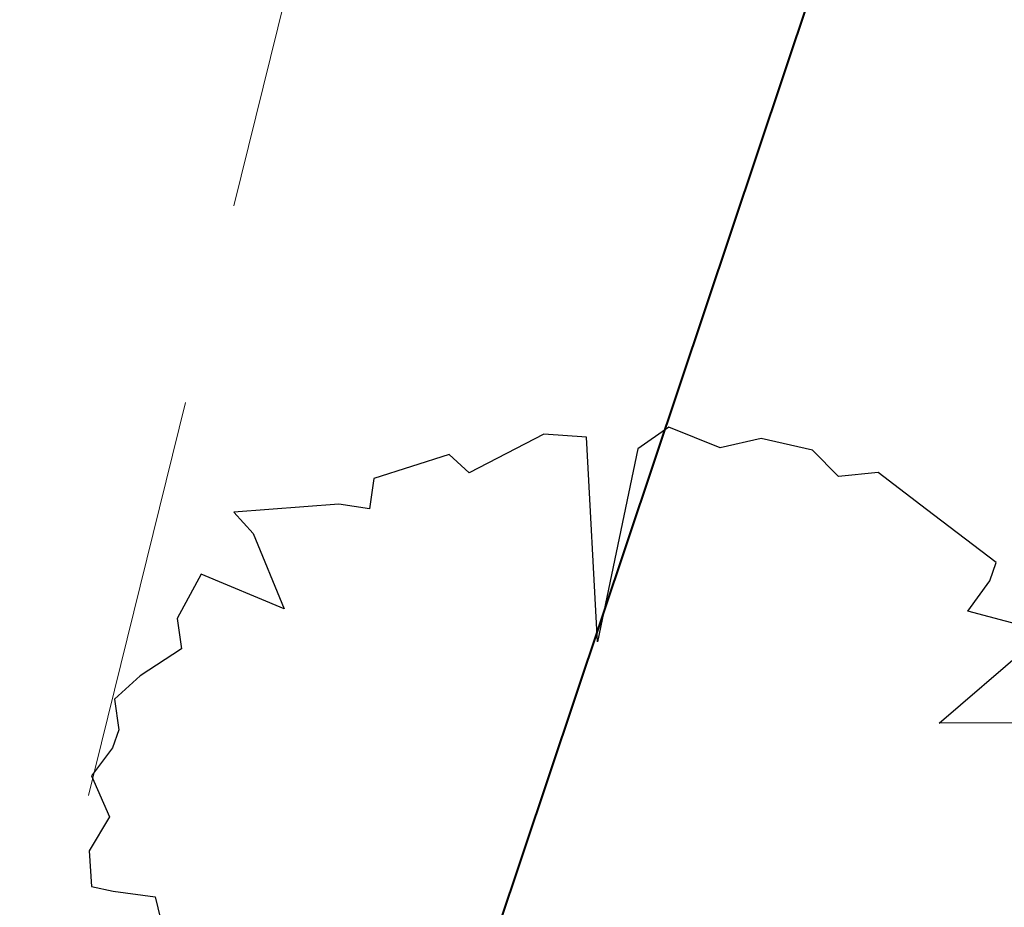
# Model space of a CAD drawing. Header units: metres. Extents: x 6599594 to 6600699, y 5687867 to 5691114.
# Tile 219 of 256: x 6599965.5 to 6599967.93, y 5688931.5 to 5688933.69. Entities that reach past the tile are written whole.
import ezdxf

# ---------------------------------------------------------------- set-up
doc = ezdxf.new("R2010")
doc.units = ezdxf.units.M
doc.header["$MEASUREMENT"] = 0
for name, pattern in [('1', [0]), ('3_EGBZ', [1.5, 1, -0.5]), ('BTO', [0]), ('BUG', [1.5, 1, -0.5]), ('L_0_04', [1.5, 1, -0.5])]:
    doc.linetypes.add(name, pattern=pattern)
for name, color, linetype, lineweight in [('_dren', 30, '3_EGBZ', 40), ('_kolor chodnik', 50, '1', 5), ('_kolor jezdnia', 4, '1', 0), ('_kolor pobocze', 211, '1', 5), ('_kolor zjazdy kostka', 7, '1', 5), ('_kolor ścieżka @ 1', 10, '1', 0), ('_nasadzenia', 72, 'BUG', 30), ('_podział mój', 201, 'BTO', 40), ('OT_ZagospodarowanieTerenu', 7, 'CONTINUOUS', 0)]:
    doc.layers.add(name, color=color, linetype=linetype, lineweight=lineweight)
doc.layers.add('RS-drzewa projektowane', color=7, linetype='CONTINUOUS')
pattern_1 = [(45, (0, 0), (-0.1414213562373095, 0.1414213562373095), []), (135, (0, 0), (-0.1414213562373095, -0.1414213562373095), [])]

# ---------------------------------------------------------------- blocks, each defined once
blk = doc.blocks.new('d2')
at = {"layer": '_nasadzenia'}
for p, q in [((-293019.6650315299, 28216.48516633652), (-293019.9423898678, 28216.34093857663)), ((-293019.5058528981, 28216.47423294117), (-293019.6650315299, 28216.48516633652)), ((-293019.2000540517, 28216.51097357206), (-293019.3144192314, 28216.43055231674)), ((-293019.0088658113, 28216.43478685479), (-293019.2000540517, 28216.51097357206)), ((-293019.4652712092, 28215.71171003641), (-293019.5058528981, 28216.47423294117)), ((-293018.855843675, 28216.46941021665), (-293019.0088658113, 28216.43478685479)), ((-293018.6644100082, 28216.42572959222), (-293018.855843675, 28216.46941021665)), ((-293020.0166255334, 28216.40975598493), (-293020.2968166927, 28216.3208126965)), ((-293019.9423898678, 28216.34093857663), (-293020.0166255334, 28216.40975598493)), ((-293019.3144192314, 28216.43055231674), (-293019.4652712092, 28215.71171003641)), ((-293018.5676449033, 28216.32748790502), (-293018.6644100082, 28216.42572959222)), ((-293018.4212701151, 28216.34265583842), (-293018.5676449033, 28216.32748790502)), ((-293018.2402983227, 28216.20477988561), (-293018.4212701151, 28216.34265583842)), ((-293020.2968166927, 28216.3208126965), (-293020.3139259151, 28216.20716193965)), ((-293020.4275548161, 28216.22425896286), (-293020.8178057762, 28216.19464650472)), ((-293020.8178057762, 28216.19464650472), (-293020.7468937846, 28216.1161013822)), ((-293020.3139259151, 28216.20716193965), (-293020.4275548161, 28216.22425896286)), ((-293017.9817671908, 28216.00781423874), (-293018.2402983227, 28216.20477988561)), ((-293020.7468937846, 28216.1161013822), (-293020.6306410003, 28215.83548282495)), ((-293018.0050329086, 28215.93972023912), (-293017.9817671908, 28216.00781423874)), ((-293020.9398000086, 28215.96474544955), (-293021.0288029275, 28215.79961544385)), ((-293020.6306410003, 28215.83548282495), (-293020.9398000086, 28215.96474544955)), ((-293018.0871430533, 28215.82655175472), (-293018.0050329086, 28215.93972023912)), ((-293017.7984534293, 28215.74964162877), (-293018.0871430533, 28215.82655175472)), ((-293021.0288029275, 28215.79961544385), (-293021.0134116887, 28215.68572355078)), ((-293018.1938077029, 28215.40966504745), (-293017.7984534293, 28215.74964162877)), ((-293021.0134116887, 28215.68572355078), (-293021.1669246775, 28215.58608800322)), ((-293021.1669246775, 28215.58608800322), (-293021.2618386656, 28215.49902084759)), ((-293021.2618386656, 28215.49902084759), (-293021.2464474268, 28215.38512895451)), ((-293021.2464474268, 28215.38512895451), (-293021.2697131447, 28215.3170349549)), ((-293017.4792267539, 28215.41244162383), (-293018.1938077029, 28215.40966504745)), ((-293021.2697131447, 28215.3170349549), (-293021.3484996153, 28215.21359418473)), ((-293021.3484996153, 28215.21359418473), (-293021.2814021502, 28215.06030916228)), ((-293021.2814021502, 28215.06030916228), (-293021.3571103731, 28214.93409001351)), ((-293021.3571103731, 28214.93409001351), (-293021.3483664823, 28214.80074269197)), ((-293021.3483664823, 28214.80074269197), (-293021.2672380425, 28214.78388680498)), ((-293021.2672380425, 28214.78388680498), (-293021.1113830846, 28214.76322569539)), ((-293021.1113830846, 28214.76322569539), (-293021.0798643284, 28214.63296018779))]:
    blk.add_line(p, q, dxfattribs=at)
blk = doc.blocks.new('hhh')
at = {"layer": '_podział mój'}
blk.add_line((6600012.715234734, 5689068.962127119), (6599853.466151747, 5688593.232024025), dxfattribs=at)

msp = doc.modelspace()

# ---------------------------------------------------------------- hatches: boundary and pattern name
at = {"layer": '_kolor chodnik'}
h = msp.add_hatch(dxfattribs=at)
h.set_pattern_fill('ANSI37', color=256, scale=1.6)
h.set_pattern_definition(pattern_1)
h.paths.add_polyline_path([(6599849.938171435, 5688542.085872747), (6599852.232147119, 5688548.938742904), (6599853.573135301, 5688548.489851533), (6599853.827082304, 5688549.248475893), (6599851.793849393, 5688549.929093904), (6599849.895278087, 5688548.982823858), (6599847.823506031, 5688542.793750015)])
edge = h.paths.add_edge_path()
edge.add_line((6600018.106075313, 5689087.454911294), (6600022.42781917, 5689091.229234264))
edge.add_line((6600022.42781917, 5689091.229234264), (6600020.233254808, 5689093.742094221))
edge.add_line((6600020.233254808, 5689093.742094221), (6600017.159471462, 5689091.057656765))
edge.add_arc((6600023.275194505, 5689085.385140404), 8.34143334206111, 137.1531558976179, 148.8016577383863)
edge.add_line((6600016.140105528, 5689089.706021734), (6600018.106075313, 5689087.454911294))
h.paths.add_polyline_path([(6600038.501784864, 5689187.59229436), (6600037.906968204, 5689187.700586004), (6600037.638296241, 5689186.224843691), (6600038.240083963, 5689186.115282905)])
h.paths.add_polyline_path([(6600069.098302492, 5689360.276020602), (6600068.321239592, 5689360.413462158), (6600068.064048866, 5689358.936495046), (6600068.836639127, 5689358.799546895)])
h.paths.add_polyline_path([(6600082.393785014, 5689362.950258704), (6600082.941124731, 5689366.103121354), (6600081.481377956, 5689366.361351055), (6600080.923159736, 5689363.210828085)])
h.paths.add_polyline_path([(6600074.022236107, 5689388.065861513), (6600072.983907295, 5689388.249860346), (6600072.723374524, 5689386.772538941), (6600073.760538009, 5689386.588865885)])
h.paths.add_polyline_path([(6600105.602402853, 5689486.45426531), (6600106.738797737, 5689489.760539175), (6600105.28818975, 5689490.281952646), (6600104.132785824, 5689486.965912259)])
h.paths.add_polyline_path([(6600132.519778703, 5689678.737346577), (6600131.636986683, 5689678.922259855), (6600131.330470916, 5689677.453953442), (6600132.212256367, 5689677.269208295)])
h.paths.add_polyline_path([(6600156.649397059, 5689798.7449027), (6600156.48800471, 5689797.95886096), (6600157.450195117, 5689797.757316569), (6600157.615023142, 5689798.542205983)])
h.paths.add_polyline_path([(6600189.055358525, 5689948.643107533), (6600187.902868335, 5689948.884512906), (6600187.600024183, 5689947.417400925), (6600188.748131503, 5689947.176379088)])
edge = h.paths.add_edge_path()
edge.add_line((6600204.459383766, 5690032.969035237), (6600204.153258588, 5690031.227801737))
edge.add_arc((6600202.328347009, 5690027.299936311), 4.331100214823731, 41.853001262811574, 65.08011546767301, ccw=False)
edge.add_arc((6600032.903931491, 5690051.979071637), 174.020003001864, 352.8070218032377, 353.495463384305)
edge.add_arc((6600202.372679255, 5690027.343587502), 5.999999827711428, 55.12102442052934, 69.64815978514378)
edge = h.paths.add_edge_path()
edge.add_line((6600205.046027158, 5690040.265402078), (6600204.972740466, 5690038.483452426))
edge.add_arc((6600203.986269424, 5690044.401803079), 5.999999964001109, 279.4630688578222, 294.9140560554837)
edge.add_line((6600206.513819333, 5690038.960158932), (6600206.607027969, 5690041.030672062))
edge.add_arc((6600203.986269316, 5690044.401803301), 4.270000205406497, 284.3702444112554, 307.86193139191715, ccw=False)
edge = h.paths.add_edge_path()
edge.add_arc((6600203.547470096, 5690044.558759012), 6.446878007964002, 324.43500910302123, 356.20133685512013, ccw=False)
edge.add_arc((6600203.986269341, 5690044.401803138), 6.000000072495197, 323.2169970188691, 357.4193489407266)
h.paths.add_polyline_path([(6600208.910055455, 5690121.713696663), (6600208.146285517, 5690121.748120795), (6600207.125602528, 5690121.794124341), (6600209.971605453, 5690121.665851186)])
edge = h.paths.add_edge_path()
edge.add_line((6600238.769818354, 5690481.648294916), (6600240.338176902, 5690490.87374652))
edge.add_line((6600240.338176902, 5690490.87374652), (6600241.251295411, 5690510.829461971))
edge.add_line((6600241.251295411, 5690510.829461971), (6600239.524022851, 5690510.928942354))
edge.add_line((6600239.524022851, 5690510.928942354), (6600238.633343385, 5690491.167757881))
edge.add_line((6600238.633343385, 5690491.167757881), (6600234.579716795, 5690467.661262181))
edge.add_line((6600234.579716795, 5690467.661262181), (6600234.449796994, 5690464.966873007))
edge.add_arc((6600242.443669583, 5690464.607462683), 8.001948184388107, 177.4256737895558, 268.2543056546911)
edge.add_line((6600242.199903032, 5690456.609228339), (6600242.216657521, 5690457.359274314))
edge.add_line((6600242.216657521, 5690457.359274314), (6600242.305257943, 5690458.836738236))
edge.add_arc((6600242.444504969, 5690464.607952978), 5.772894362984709, 177.0298084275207, 268.6178439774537, ccw=False)
edge.add_line((6600236.679365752, 5690464.907083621), (6600236.951876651, 5690470.95443634))
edge.add_line((6600236.951876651, 5690470.95443634), (6600238.15078669, 5690478.210832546))
edge.add_line((6600238.15078669, 5690478.210832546), (6600238.769818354, 5690481.648294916))
h.paths.add_polyline_path([(6600238.769818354, 5690481.648294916), (6600238.15078669, 5690478.210832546), (6600239.670056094, 5690477.930590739), (6600240.266710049, 5690481.376366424)])
edge = h.paths.add_edge_path()
edge.add_line((6600223.366500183, 5690460.339976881), (6600223.278629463, 5690457.997544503))
edge.add_arc((6600220.967166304, 5690465.656339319), 7.999999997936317, 286.7940807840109, 300.2738222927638)
edge.add_line((6600225.000231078, 5690458.747331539), (6600225.240084, 5690461.623695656))
edge.add_arc((6600221.105749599, 5690465.648640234), 5.76999998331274, 293.06724424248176, 315.7681070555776, ccw=False)
edge = h.paths.add_edge_path()
edge.add_arc((6600220.025145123, 5690444.676291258), 5.770000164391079, 37.996647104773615, 59.94382588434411, ccw=False)
edge.add_line((6600224.572175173, 5690448.22839199), (6600224.817793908, 5690451.081798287))
edge.add_arc((6600220.025145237, 5690444.676291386), 7.999999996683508, 53.19588653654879, 68.15166733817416)
edge.add_line((6600223.00235276, 5690452.101669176), (6600222.91504296, 5690449.670427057))
edge = h.paths.add_edge_path()
edge.add_arc((6600221.105749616, 5690465.648640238), 7.999999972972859, 328.0222308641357, 357.0132597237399)
edge.add_line((6600229.094882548, 5690465.23180147), (6600229.218816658, 5690467.593604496))
edge.add_line((6600229.218816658, 5690467.593604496), (6600228.218919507, 5690467.645774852))
edge.add_line((6600228.218919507, 5690467.645774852), (6600227.891778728, 5690461.411918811))
h.paths.add_polyline_path([(6600200.980142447, 5690012.236744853), (6600202.317278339, 5690011.956662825), (6600202.522293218, 5690012.935421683), (6600201.182321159, 5690013.216097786)])
h.paths.add_polyline_path([(6600196.457878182, 5689983.98337835), (6600195.202332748, 5689984.246370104), (6600194.899091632, 5689982.777335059), (6600196.150355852, 5689982.515240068)])
edge = h.paths.add_edge_path()
edge.add_line((6600112.305909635, 5689517.991018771), (6600112.691041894, 5689519.807934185))
edge.add_line((6600112.691041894, 5689519.807934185), (6600113.245521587, 5689522.423769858))
edge.add_line((6600113.245521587, 5689522.423769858), (6600111.553124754, 5689522.782507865))
edge.add_line((6600111.553124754, 5689522.782507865), (6600107.405864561, 5689503.21722655))
edge.add_line((6600107.405864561, 5689503.21722655), (6600099.494506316, 5689480.361667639))
edge.add_line((6600099.494506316, 5689480.361667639), (6600099.182814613, 5689478.891218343))
edge.add_arc((6600107.008997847, 5689477.232359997), 8.000059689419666, 168.0325629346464, 257.7529108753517)
edge.add_line((6600105.311960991, 5689469.414366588), (6600105.784990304, 5689471.593619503))
edge.add_arc((6600107.008927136, 5689477.232314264), 5.769999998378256, 168.0321375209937, 257.7533362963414, ccw=False)
edge.add_line((6600101.364343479, 5689478.42879883), (6600101.647245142, 5689479.76342708))
edge.add_line((6600101.647245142, 5689479.76342708), (6600104.132785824, 5689486.965912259))
edge.add_line((6600104.132785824, 5689486.965912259), (6600105.28818975, 5689490.281952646))
edge.add_line((6600105.28818975, 5689490.281952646), (6600108.240043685, 5689498.809726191))
edge.add_line((6600108.240043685, 5689498.809726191), (6600112.305909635, 5689517.991018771))
h.paths.add_polyline_path([(6600136.009573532, 5689645.499114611), (6600138.333647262, 5689645.012304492), (6600138.661671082, 5689646.578318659), (6600134.869459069, 5689647.372651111)])
at = {"layer": '_kolor jezdnia'}
h = msp.add_hatch(dxfattribs=at)
h.set_pattern_fill('ANSI37', color=4, scale=3.5)
h.set_pattern_definition([(45, (0, 0), (-0.3093592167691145, 0.3093592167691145), []), (135, (0, 0), (-0.3093592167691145, -0.3093592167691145), [])])
edge = h.paths.add_edge_path()
edge.add_line((6599833.066047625, 5688539.933393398), (6599850.649511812, 5688527.983462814))
edge.add_arc((6599857.337592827, 5688536.653968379), 10.95025544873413, 169.5012687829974, 232.3548431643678, ccw=False)
edge.add_arc((6599858.085851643, 5688536.618142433), 11.69295282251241, 162.2507788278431, 169.9967502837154, ccw=False)
edge.add_line((6599846.949484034, 5688540.182754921), (6599847.823506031, 5688542.793750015))
edge.add_line((6599847.823506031, 5688542.793750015), (6599849.895278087, 5688548.982823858))
edge.add_line((6599849.895278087, 5688548.982823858), (6599852.434748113, 5688556.56906746))
edge.add_line((6599852.434748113, 5688556.56906746), (6599928.48625871, 5688783.760284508))
edge.add_line((6599928.48625871, 5688783.760284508), (6599931.025728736, 5688791.34652811))
edge.add_line((6599931.025728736, 5688791.34652811), (6599996.657773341, 5688987.411326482))
edge.add_line((6599996.657773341, 5688987.411326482), (6599999.197243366, 5688994.997570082))
edge.add_line((6599999.197243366, 5688994.997570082), (6600021.930100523, 5689062.908193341))
edge.add_line((6600021.930100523, 5689062.908193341), (6600017.620224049, 5689067.371531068))
edge.add_line((6600017.620224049, 5689067.371531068), (6600016.714558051, 5689064.654078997))
edge.add_line((6600016.714558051, 5689064.654078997), (6600012.423620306, 5689051.835617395))
edge.add_line((6600012.423620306, 5689051.835617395), (6600009.884150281, 5689044.249373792))
edge.add_line((6600009.884150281, 5689044.249373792), (6599977.53516164, 5688947.612159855))
edge.add_line((6599977.53516164, 5688947.612159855), (6599974.995691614, 5688940.025916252))
edge.add_line((6599974.995691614, 5688940.025916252), (6599942.096912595, 5688841.746295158))
edge.add_line((6599942.096912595, 5688841.746295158), (6599939.557442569, 5688834.160051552))
edge.add_line((6599939.557442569, 5688834.160051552), (6599882.679288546, 5688664.246042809))
edge.add_line((6599882.679288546, 5688664.246042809), (6599880.139818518, 5688656.659799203))
edge.add_line((6599880.139818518, 5688656.659799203), (6599852.46454386, 5688573.984527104))
edge.add_line((6599852.46454386, 5688573.984527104), (6599842.470137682, 5688544.127903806))
edge.add_arc((6599835.706422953, 5688546.652910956), 7.219660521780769, 248.5480913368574, 339.52856074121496, ccw=False)
h.paths.add_polyline_path([(6600044.653202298, 5689172.271628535), (6600046.276244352, 5689181.431901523), (6600047.759199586, 5689189.801539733), (6600051.0603021, 5689208.432603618), (6600052.368792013, 5689215.817578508), (6600054.808584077, 5689229.587499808), (6600056.11707399, 5689236.972474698), (6600057.346666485, 5689243.912161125), (6600058.655146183, 5689251.297078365), (6600058.831439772, 5689252.292060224), (6600060.098987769, 5689259.445963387), (6600060.139929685, 5689259.677035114), (6600061.407468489, 5689266.830886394), (6600072.329030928, 5689328.470998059), (6600073.637511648, 5689335.855921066), (6600077.337304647, 5689356.73715072), (6600078.820259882, 5689365.106788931), (6600081.142794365, 5689378.214921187), (6600082.538516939, 5689386.092227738), (6600095.187867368, 5689457.483787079), (6600091.082877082, 5689465.8405575), (6600089.043088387, 5689454.328211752), (6600087.870641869, 5689447.711051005), (6600087.560133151, 5689445.958573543), (6600086.562151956, 5689440.326076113), (6600082.433200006, 5689417.022719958), (6600080.95024477, 5689408.65308175), (6600077.202698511, 5689387.502337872), (6600075.719743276, 5689379.132699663), (6600073.469199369, 5689366.430874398), (6600071.986244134, 5689358.061236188), (6600069.98686466, 5689346.776955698), (6600068.591142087, 5689338.899649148), (6600065.559290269, 5689321.78820693), (6600064.163567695, 5689313.910900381), (6600059.719426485, 5689288.828650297), (6600058.323703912, 5689280.951343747), (6600057.563846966, 5689276.662793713), (6600056.168124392, 5689268.785487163), (6600054.804920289, 5689261.091711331), (6600053.409197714, 5689253.21440478), (6600053.264817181, 5689252.399536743), (6600051.869094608, 5689244.522230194), (6600051.183555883, 5689240.653124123), (6600049.787833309, 5689232.775817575), (6600046.593849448, 5689214.749319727), (6600045.198126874, 5689206.872013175), (6600044.41754409, 5689202.466488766), (6600042.934588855, 5689194.096850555), (6600036.429952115, 5689157.38538759), (6600034.946996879, 5689149.01574938), (6600030.579776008, 5689124.367629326), (6600027.529365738, 5689107.151445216), (6600024.895072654, 5689094.014582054), (6600030.583685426, 5689094.264316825), (6600032.945013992, 5689106.191885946), (6600043.170247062, 5689163.901990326)])
edge = h.paths.add_edge_path()
edge.add_line((6600111.106812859, 5689535.144351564), (6600111.256844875, 5689535.85214863))
edge.add_line((6600111.256844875, 5689535.85214863), (6600112.915748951, 5689543.678261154))
edge.add_line((6600112.915748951, 5689543.678261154), (6600117.304772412, 5689564.384094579))
edge.add_line((6600117.304772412, 5689564.384094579), (6600119.067357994, 5689572.699339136))
edge.add_line((6600119.067357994, 5689572.699339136), (6600120.087667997, 5689577.512794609))
edge.add_line((6600120.087667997, 5689577.512794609), (6600121.642890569, 5689584.849775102))
edge.add_line((6600121.642890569, 5689584.849775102), (6600128.436769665, 5689616.900852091))
edge.add_line((6600128.436769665, 5689616.900852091), (6600129.991992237, 5689624.237832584))
edge.add_line((6600129.991992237, 5689624.237832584), (6600132.660554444, 5689636.827148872))
edge.add_line((6600132.660554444, 5689636.827148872), (6600133.208838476, 5689639.444704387))
edge.add_line((6600133.208838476, 5689639.444704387), (6600134.848957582, 5689647.274775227))
edge.add_line((6600134.848957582, 5689647.274775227), (6600138.97649476, 5689666.979995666))
edge.add_line((6600138.97649476, 5689666.979995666), (6600140.51410642, 5689674.320687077))
edge.add_line((6600140.51410642, 5689674.320687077), (6600145.209128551, 5689696.735129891))
edge.add_line((6600145.209128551, 5689696.735129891), (6600146.746740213, 5689704.075821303))
edge.add_line((6600146.746740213, 5689704.075821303), (6600151.462308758, 5689726.588354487))
edge.add_line((6600151.462308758, 5689726.588354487), (6600152.999920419, 5689733.929045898))
edge.add_line((6600152.999920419, 5689733.929045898), (6600155.244070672, 5689744.642813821))
edge.add_line((6600155.244070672, 5689744.642813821), (6600156.781682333, 5689751.983505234))
edge.add_line((6600156.781682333, 5689751.983505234), (6600161.635515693, 5689775.156126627))
edge.add_line((6600161.635515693, 5689775.156126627), (6600163.378142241, 5689783.475576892))
edge.add_line((6600163.378142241, 5689783.475576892), (6600163.850769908, 5689785.731942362))
edge.add_line((6600163.850769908, 5689785.731942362), (6600167.028500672, 5689800.902704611))
edge.add_line((6600167.028500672, 5689800.902704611), (6600179.49088801, 5689860.399222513))
edge.add_line((6600179.49088801, 5689860.399222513), (6600181.233514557, 5689868.718672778))
edge.add_line((6600181.233514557, 5689868.718672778), (6600181.84713393, 5689871.648144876))
edge.add_line((6600181.84713393, 5689871.648144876), (6600183.384745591, 5689878.988836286))
edge.add_line((6600183.384745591, 5689878.988836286), (6600184.935818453, 5689886.393792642))
edge.add_line((6600184.935818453, 5689886.393792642), (6600186.575937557, 5689894.223863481))
edge.add_line((6600186.575937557, 5689894.223863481), (6600194.05133812, 5689929.912074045))
edge.add_line((6600194.05133812, 5689929.912074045), (6600195.691457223, 5689937.742144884))
edge.add_line((6600195.691457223, 5689937.742144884), (6600202.915799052, 5689972.231779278))
edge.add_line((6600202.915799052, 5689972.231779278), (6600204.555918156, 5689980.061850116))
edge.add_line((6600204.555918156, 5689980.061850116), (6600206.062781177, 5689987.255744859))
edge.add_line((6600206.062781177, 5689987.255744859), (6600207.702900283, 5689995.085815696))
edge.add_line((6600207.702900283, 5689995.085815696), (6600210.232559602, 5690007.162628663))
edge.add_line((6600210.232559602, 5690007.162628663), (6600211.694938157, 5690014.144150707))
edge.add_arc((6600028.177652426, 5690052.584442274), 187.5000004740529, 348.1696294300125, 357.4195276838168)
edge.add_line((6600215.487522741, 5690044.142720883), (6600208.310270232, 5690026.480446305))
edge.add_arc((6600032.903933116, 5690051.97907145), 177.2500013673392, 348.1696294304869, 351.7289130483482, ccw=False)
edge.add_line((6600206.38894146, 5690015.640182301), (6600205.966941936, 5690013.625519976))
edge.add_line((6600205.966941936, 5690013.625519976), (6600204.326822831, 5690005.795449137))
edge.add_line((6600204.326822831, 5690005.795449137), (6600197.076961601, 5689971.183982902))
edge.add_line((6600197.076961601, 5689971.183982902), (6600195.334335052, 5689962.864532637))
edge.add_line((6600195.334335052, 5689962.864532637), (6600193.44722506, 5689953.855305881))
edge.add_line((6600193.44722506, 5689953.855305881), (6600191.909227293, 5689946.512771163))
edge.add_line((6600191.909227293, 5689946.512771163), (6600185.496844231, 5689915.899498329))
edge.add_line((6600185.496844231, 5689915.899498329), (6600183.856521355, 5689908.068454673))
edge.add_line((6600183.856521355, 5689908.068454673), (6600182.066605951, 5689899.523243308))
edge.add_line((6600182.066605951, 5689899.523243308), (6600180.32407057, 5689891.204228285))
edge.add_line((6600180.32407057, 5689891.204228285), (6600174.320344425, 5689862.541919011))
edge.add_line((6600174.320344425, 5689862.541919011), (6600172.577809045, 5689854.222903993))
edge.add_line((6600172.577809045, 5689854.222903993), (6600163.663810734, 5689811.666703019))
edge.add_line((6600163.663810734, 5689811.666703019), (6600162.023782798, 5689803.837067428))
edge.add_line((6600162.023782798, 5689803.837067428), (6600160.924220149, 5689798.587659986))
edge.add_line((6600160.924220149, 5689798.587659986), (6600159.279208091, 5689790.734229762))
edge.add_line((6600159.279208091, 5689790.734229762), (6600157.107250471, 5689780.365115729))
edge.add_line((6600157.107250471, 5689780.365115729), (6600155.462238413, 5689772.511685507))
edge.add_line((6600155.462238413, 5689772.511685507), (6600153.380318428, 5689762.572418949))
edge.add_line((6600153.380318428, 5689762.572418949), (6600151.735124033, 5689754.718118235))
edge.add_line((6600151.735124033, 5689754.718118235), (6600148.586504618, 5689739.686336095))
edge.add_line((6600148.586504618, 5689739.686336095), (6600146.885007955, 5689731.563243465))
edge.add_line((6600146.885007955, 5689731.563243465), (6600141.75088822, 5689707.052510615))
edge.add_line((6600141.75088822, 5689707.052510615), (6600140.110896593, 5689699.223048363))
edge.add_line((6600140.110896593, 5689699.223048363), (6600133.483561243, 5689667.583574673))
edge.add_line((6600133.483561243, 5689667.583574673), (6600131.860394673, 5689659.834436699))
edge.add_line((6600131.860394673, 5689659.834436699), (6600131.740984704, 5689659.26436315))
edge.add_line((6600131.740984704, 5689659.26436315), (6600130.117814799, 5689651.515209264))
edge.add_line((6600130.117814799, 5689651.515209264), (6600127.27873359, 5689637.961189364))
edge.add_line((6600127.27873359, 5689637.961189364), (6600126.924568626, 5689636.290366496))
edge.add_line((6600126.924568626, 5689636.290366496), (6600125.166244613, 5689627.995226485))
edge.add_line((6600125.166244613, 5689627.995226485), (6600118.009503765, 5689594.232298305))
edge.add_line((6600118.009503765, 5689594.232298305), (6600116.25117975, 5689585.937158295))
edge.add_line((6600116.25117975, 5689585.937158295), (6600113.665314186, 5689573.737975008))
edge.add_line((6600113.665314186, 5689573.737975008), (6600111.898534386, 5689565.402943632))
edge.add_line((6600111.898534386, 5689565.402943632), (6600104.889982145, 5689532.339115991))
edge.add_line((6600104.889982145, 5689532.339115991), (6600103.22663594, 5689524.492047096))
edge.add_line((6600103.22663594, 5689524.492047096), (6600096.623876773, 5689493.342605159))
edge.add_line((6600096.623876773, 5689493.342605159), (6600094.968986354, 5689485.535427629))
edge.add_line((6600094.968986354, 5689485.535427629), (6600094.300101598, 5689482.379870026))
edge.add_line((6600094.300101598, 5689482.379870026), (6600099.182814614, 5689478.891218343))
edge.add_line((6600099.182814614, 5689478.891218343), (6600099.494506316, 5689480.361667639))
edge.add_line((6600099.494506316, 5689480.361667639), (6600111.106812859, 5689535.144351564))
edge = h.paths.add_edge_path()
edge.add_arc((6600239.213891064, 5690851.400367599), 10.00000000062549, -2.8342403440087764, 76.13703556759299, ccw=False)
edge.add_line((6600249.201658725, 5690850.905901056), (6600249.082723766, 5690848.503524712))
edge.add_line((6600249.082723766, 5690848.503524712), (6600247.016487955, 5690806.767468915))
edge.add_line((6600247.016487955, 5690806.767468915), (6600246.092398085, 5690789.152178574))
edge.add_line((6600246.092398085, 5690789.152178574), (6600233.768116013, 5690572.015170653))
edge.add_line((6600233.768116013, 5690572.015170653), (6600228.959056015, 5690465.296202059))
edge.add_line((6600228.959056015, 5690465.296202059), (6600234.588724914, 5690465.017134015))
edge.add_line((6600234.588724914, 5690465.017134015), (6600239.262540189, 5690571.767576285))
edge.add_line((6600239.262540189, 5690571.767576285), (6600252.50503885, 5690806.400146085))
edge.add_line((6600252.50503885, 5690806.400146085), (6600254.569211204, 5690848.094521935))
edge.add_arc((6600262.559425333, 5690847.6989487), 7.999999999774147, 76.13703557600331, 177.1657596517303, ccw=False)
edge.add_line((6600264.476229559, 5690855.465921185), (6600241.609896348, 5690861.109083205))
edge = h.paths.add_edge_path()
edge.add_line((6600250.031475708, 5690451.625307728), (6600250.231741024, 5690455.772579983))
edge.add_line((6600250.231741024, 5690455.772579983), (6600246.257763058, 5690456.417303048))
edge.add_line((6600246.257763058, 5690456.417303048), (6600242.171761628, 5690456.61060902))
edge.add_arc((6600242.563100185, 5690464.586983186), 7.985968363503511, 176.9123644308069, 267.1911945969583, ccw=False)
edge.add_line((6600234.588724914, 5690465.017134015), (6600228.959056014, 5690465.296202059))
edge.add_arc((6600220.965133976, 5690465.657286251), 8.002072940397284, 267.8289300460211, 357.413716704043, ccw=False)
edge.add_line((6600220.661989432, 5690457.660957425), (6600212.406915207, 5690458.119572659))
edge.add_line((6600212.406915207, 5690458.119572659), (6600208.431872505, 5690457.817501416))
edge.add_line((6600208.431872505, 5690457.817501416), (6600208.233912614, 5690454.548331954))
edge.add_line((6600208.233912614, 5690454.548331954), (6600212.129565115, 5690453.127270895))
edge.add_line((6600212.129565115, 5690453.127270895), (6600218.640548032, 5690452.76554962))
edge.add_line((6600218.640548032, 5690452.76554962), (6600216.486747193, 5690452.885205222))
edge.add_line((6600216.486747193, 5690452.885205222), (6600220.468905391, 5690452.663974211))
edge.add_arc((6600220.025145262, 5690444.676291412), 7.99999997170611, -0.3386579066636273, 86.8201700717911, ccw=False)
edge.add_line((6600228.025005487, 5690444.629006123), (6600227.803602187, 5690439.649256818))
edge.add_line((6600227.803602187, 5690439.649256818), (6600226.885525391, 5690435.936828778))
edge.add_line((6600226.885525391, 5690435.936828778), (6600225.534849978, 5690405.967249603))
edge.add_line((6600225.534849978, 5690405.967249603), (6600226.115199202, 5690402.187514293))
edge.add_line((6600226.115199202, 5690402.187514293), (6600213.445139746, 5690121.008786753))
edge.add_line((6600213.445139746, 5690121.008786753), (6600213.352800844, 5690118.960058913))
edge.add_line((6600213.352800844, 5690118.960058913), (6600209.980184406, 5690044.131649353))
edge.add_arc((6600203.98626942, 5690044.401803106), 5.999999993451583, 257.4162346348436, 357.41934921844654, ccw=False)
edge.add_line((6600202.679069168, 5690038.545931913), (6600201.589735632, 5690033.666039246))
edge.add_line((6600201.589735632, 5690033.666039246), (6600203.67987942, 5690033.199458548))
edge.add_arc((6600202.372679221, 5690027.343587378), 5.999999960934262, -8.27108729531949, 77.41623506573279, ccw=False)
edge.add_line((6600208.310270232, 5690026.480446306), (6600215.487522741, 5690044.142720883))
edge.add_line((6600215.487522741, 5690044.142720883), (6600216.199687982, 5690059.9446614))
edge.add_line((6600216.199687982, 5690059.9446614), (6600216.537356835, 5690067.437056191))
edge.add_line((6600216.537356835, 5690067.437056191), (6600223.893528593, 5690230.66011469))
edge.add_line((6600223.893528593, 5690230.66011469), (6600224.231197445, 5690238.152509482))
edge.add_line((6600224.231197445, 5690238.152509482), (6600233.507835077, 5690443.987992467))
edge.add_arc((6600241.499722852, 5690443.627812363), 7.999999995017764, 87.29208981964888, 177.4195277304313, ccw=False)
edge.add_line((6600241.877677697, 5690451.618879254), (6600246.021541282, 5690451.422886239))
edge.add_line((6600246.021541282, 5690451.422886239), (6600246.427694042, 5690451.44338883))
edge.add_line((6600246.427694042, 5690451.44338883), (6600246.79397003, 5690451.461878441))
edge.add_line((6600246.79397003, 5690451.461878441), (6600250.031475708, 5690451.625307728))
edge = h.paths.add_edge_path()
edge.add_line((6600007.33756506, 5689086.20374581), (6600006.980466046, 5689080.740822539))
edge.add_line((6600006.980466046, 5689080.740822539), (6600007.229745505, 5689080.720859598))
edge.add_line((6600007.229745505, 5689080.720859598), (6600008.093335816, 5689080.601653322))
edge.add_line((6600008.093335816, 5689080.601653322), (6600008.702681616, 5689080.53831051))
edge.add_arc((6600008.140193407, 5689070.554142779), 9.999999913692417, -18.557800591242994, 86.77547804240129, ccw=False)
edge.add_line((6600017.620224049, 5689067.371531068), (6600021.930100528, 5689062.908193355))
edge.add_arc((6599734.83819726, 5689159.011261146), 302.7499967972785, 341.4922000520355, 343.8640860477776)
edge.add_arc((6600034.895369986, 5689072.315877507), 9.581213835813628, 98.63328270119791, 164.5273290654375, ccw=False)
edge.add_line((6600033.457137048, 5689081.788529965), (6600033.832640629, 5689081.798737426))
edge.add_line((6600033.832640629, 5689081.798737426), (6600034.422462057, 5689082.05700874))
edge.add_line((6600034.422462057, 5689082.05700874), (6600036.833623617, 5689082.139040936))
edge.add_line((6600036.833623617, 5689082.139040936), (6600036.730225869, 5689087.148851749))
edge.add_line((6600036.730225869, 5689087.148851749), (6600036.579860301, 5689087.134303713))
edge.add_arc((6600036.479565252, 5689093.136286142), 6.002820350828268, 169.1687651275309, 270.9573417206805, ccw=False)
edge.add_line((6600030.583685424, 5689094.264316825), (6600024.895072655, 5689094.014582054))
edge.add_arc((6600015.200558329, 5689096.162123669), 9.929528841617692, 271.0943432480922, 347.5094668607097, ccw=False)
edge.add_arc((6600014.909438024, 5689089.646776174), 3.446070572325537, 264.4236009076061, 278.0194998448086, ccw=False)
edge.add_line((6600014.574573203, 5689086.217014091), (6600014.299554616, 5689086.232508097))
edge.add_line((6600014.299554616, 5689086.232508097), (6600010.474232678, 5689086.448019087))
edge.add_line((6600010.474232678, 5689086.448019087), (6600007.33756506, 5689086.20374581))
edge = h.paths.add_edge_path()
edge.add_line((6600105.490725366, 5689463.953528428), (6600106.927559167, 5689464.047234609))
edge.add_line((6600106.927559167, 5689464.047234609), (6600107.835, 5689468.66))
edge.add_line((6600107.835, 5689468.66), (6600105.311960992, 5689469.414366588))
edge.add_arc((6600107.008997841, 5689477.232359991), 8.000059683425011, 168.0325628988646, 257.75291091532, ccw=False)
edge.add_line((6600099.182814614, 5689478.891218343), (6600094.300101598, 5689482.379870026))
edge.add_arc((6600586.245114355, 5689378.104238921), 502.8750369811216, 168.032376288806, 169.9522165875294)
edge.add_line((6600091.082877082, 5689465.8405575), (6600095.187867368, 5689457.483787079))
edge.add_arc((6600103.065173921, 5689456.088064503), 8.000000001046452, 77.7533362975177, 169.9524553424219, ccw=False)
edge.add_line((6600104.762140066, 5689463.906012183), (6600105.490725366, 5689463.953528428))
at = {"layer": '_kolor pobocze'}
h = msp.add_hatch(dxfattribs=at)
h.set_pattern_fill('ANSI37', color=256, scale=1.6)
h.set_pattern_definition(pattern_1)
edge = h.paths.add_edge_path()
edge.add_line((6600035.926965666, 5689101.569442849), (6600036.046865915, 5689102.311543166))
edge.add_arc((6600058.171848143, 5689233.778275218), 133.3154772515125, 259.4578941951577, 260.4470163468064, ccw=False)
edge.add_line((6600033.780707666, 5689102.713067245), (6600032.142559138, 5689101.847662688))
edge.add_arc((6599734.838175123, 5689159.011266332), 302.7500195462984, 347.6801154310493, 349.11639019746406, ccw=False)
edge.add_arc((6600036.478170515, 5689093.133441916), 6.000000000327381, 167.68011541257, 271.5571101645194)
edge.add_line((6600036.64121064, 5689087.1356575), (6600036.730491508, 5689087.137804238))
edge.add_line((6600036.730491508, 5689087.137804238), (6600036.712463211, 5689087.887583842))
edge.add_line((6600036.712463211, 5689087.887583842), (6600036.559840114, 5689087.884077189))
edge.add_arc((6600036.482532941, 5689093.14290691), 5.259397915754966, 170.6455005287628, 270.8422131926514, ccw=False)
edge.add_arc((6600545.796425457, 5688991.216220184), 524.6691769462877, 167.9170060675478, 168.7028219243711, ccw=False)
edge.add_line((6600032.751078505, 5689101.044345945), (6600034.011432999, 5689101.917298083))
edge.add_line((6600034.011432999, 5689101.917298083), (6600035.926965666, 5689101.569442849))
edge = h.paths.add_edge_path()
edge.add_line((6600002.828843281, 5688994.032881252), (6600003.066918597, 5688994.74409159))
edge.add_line((6600003.066918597, 5688994.74409159), (6600001.227880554, 5688995.359703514))
edge.add_line((6600001.227880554, 5688995.359703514), (6600000.55876659, 5688996.702196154))
edge.add_line((6600000.55876659, 5688996.702196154), (6600022.641310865, 5689062.67011804))
edge.add_arc((6599734.838193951, 5689159.011262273), 303.5000002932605, 341.4922000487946, 343.8640860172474)
edge.add_arc((6600035.267451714, 5689072.092773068), 9.250000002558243, 91.55711016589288, 163.8640860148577, ccw=False)
edge.add_line((6600035.016098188, 5689081.339357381), (6600036.868703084, 5689081.389717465))
edge.add_line((6600036.868703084, 5689081.389717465), (6600036.850674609, 5689082.139504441))
edge.add_line((6600036.850674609, 5689082.139504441), (6600034.99571817, 5689082.089080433))
edge.add_arc((6600035.267451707, 5689072.092773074), 9.999999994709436, 91.55711014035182, 163.8640860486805)
edge.add_arc((6599734.838192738, 5689159.011262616), 302.7500015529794, 341.4922000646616, 343.8640860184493, ccw=False)
edge.add_line((6600021.930100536, 5689062.908193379), (6599999.748942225, 5688996.645678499))
edge.add_line((6599999.748942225, 5688996.645678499), (6600000.695212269, 5688994.747107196))
edge.add_line((6600000.695212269, 5688994.747107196), (6600002.828843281, 5688994.032881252))
h.paths.add_polyline_path([(6599971.7492186, 5688907.297112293), (6599971.084233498, 5688908.631320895), (6599997.822068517, 5688988.526766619), (6599999.164561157, 5688989.195880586), (6600001.003599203, 5688988.580268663), (6600001.241674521, 5688989.291479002), (6599999.108043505, 5688990.005704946), (6599997.209472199, 5688989.059434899), (6599970.270280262, 5688908.583087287), (6599971.216550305, 5688906.684515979), (6599973.350181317, 5688905.970290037), (6599973.588256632, 5688906.681500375)])
h.paths.add_polyline_path([(6599932.504667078, 5688790.060553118), (6599931.835553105, 5688791.403045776), (6599968.343406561, 5688900.4641754), (6599969.685899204, 5688901.133289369), (6599971.524937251, 5688900.517677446), (6599971.763012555, 5688901.228887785), (6599969.629381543, 5688901.94311373), (6599967.730810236, 5688900.996843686), (6599931.025728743, 5688791.34652811), (6599931.971998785, 5688789.447956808), (6599934.105629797, 5688788.73373086), (6599934.343705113, 5688789.4449412)])
at = {"layer": '_kolor zjazdy kostka'}
h = msp.add_hatch(dxfattribs=at)
h.set_pattern_fill('ANSI37', color=256, scale=1.6)
h.set_pattern_definition(pattern_1)
h.paths.add_polyline_path([(6600244.137440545, 5690813.934732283), (6600242.369522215, 5690814.022127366), (6600242.097568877, 5690808.528921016), (6600243.865482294, 5690808.441426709)])
h.paths.add_polyline_path([(6600247.012128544, 5690806.679412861), (6600247.442736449, 5690815.377295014), (6600247.393289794, 5690814.378518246), (6600247.113277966, 5690808.722537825)])
h.paths.add_polyline_path([(6600242.297085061, 5690788.088808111), (6600240.958726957, 5690788.155683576), (6600240.648818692, 5690782.664569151), (6600241.987258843, 5690782.599147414)])
h.paths.add_polyline_path([(6600245.558275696, 5690780.919298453), (6600246.037231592, 5690789.405686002), (6600244.985820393, 5690788.453468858), (6600244.612601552, 5690781.981345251)])
h.paths.add_polyline_path([(6600241.348405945, 5690723.711515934), (6600242.272017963, 5690722.691689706), (6600242.749709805, 5690731.155680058), (6600241.698138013, 5690730.203317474), (6600241.472690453, 5690726.27550499)])
h.paths.add_polyline_path([(6600225.772794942, 5690394.589141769), (6600224.731429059, 5690393.637598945), (6600224.461246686, 5690387.644646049), (6600225.412923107, 5690386.603142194)])
h.paths.add_polyline_path([(6600223.012390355, 5690333.280720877), (6600223.372595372, 5690341.272607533), (6600222.32835346, 5690340.318436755), (6600222.058239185, 5690334.324941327)])
h.paths.add_polyline_path([(6600215.496388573, 5690166.390602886), (6600215.856593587, 5690174.382489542), (6600214.812834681, 5690173.428760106), (6600214.542018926, 5690167.435062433)])
h.paths.add_polyline_path([(6600212.446537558, 5690121.053392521), (6600213.399499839, 5690120.010473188), (6600213.788744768, 5690128.503024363), (6600212.745135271, 5690127.54943145)])
h.paths.add_polyline_path([(6600209.977420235, 5690121.665589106), (6600210.225142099, 5690127.162117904), (6600207.346107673, 5690127.291879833), (6600207.119593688, 5690121.794395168)])
h.paths.add_polyline_path([(6600207.950178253, 5690070.725854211), (6600204.880846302, 5690070.828947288), (6600204.643784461, 5690065.333808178), (6600207.702521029, 5690065.204598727)])
h.paths.add_polyline_path([(6600200.981479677, 5690012.236464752), (6600199.969248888, 5690007.339980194), (6600201.282587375, 5690007.064882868), (6600202.31726072, 5690011.956666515)])
h.paths.add_polyline_path([(6600193.613960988, 5689970.406358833), (6600192.398010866, 5689970.660657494), (6600191.286205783, 5689965.274578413), (6600192.486379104, 5689965.023185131)])
h.paths.add_polyline_path([(6600189.061271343, 5689948.671423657), (6600189.98413328, 5689953.050774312), (6600188.818902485, 5689953.32186217), (6600187.908781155, 5689948.91282903)])
h.paths.add_polyline_path([(6600180.976201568, 5689915.317449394), (6600179.952861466, 5689910.421322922), (6600181.008474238, 5689910.200199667), (6600182.033843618, 5689915.09540201)])
h.paths.add_polyline_path([(6600176.508279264, 5689893.538690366), (6600177.476023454, 5689893.335973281), (6600178.603605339, 5689898.719146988), (6600177.636002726, 5689898.922290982)])
h.paths.add_polyline_path([(6600179.28182965, 5689859.401159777), (6600180.522246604, 5689860.211927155), (6600181.057490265, 5689860.561775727), (6600183.598022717, 5689860.029600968), (6600184.726606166, 5689865.412570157), (6600182.186324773, 5689865.943033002), (6600181.604764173, 5689866.832779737), (6600181.024456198, 5689867.720610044)])
h.paths.add_polyline_path([(6600160.200810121, 5689810.862606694), (6600159.232772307, 5689811.065842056), (6600158.207991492, 5689806.171529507), (6600159.175735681, 5689805.968812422)])
h.paths.add_polyline_path([(6600156.49391753, 5689797.987177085), (6600155.463416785, 5689793.068691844), (6600156.431160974, 5689792.865974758), (6600157.461419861, 5689797.784520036)])
edge = h.paths.add_edge_path()
edge.add_arc((6600173.111981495, 5689800.679690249), 5.999999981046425, 204.673115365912, 239.5411154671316, ccw=False)
edge.add_arc((6600173.162096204, 5689800.685330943), 6.047914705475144, 168.3203586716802, 204.5234866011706, ccw=False)
edge.add_line((6600167.239404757, 5689801.9096668), (6600163.651667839, 5689784.781499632))
edge.add_arc((6600169.524220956, 5689783.551410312), 5.999999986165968, 139.2146049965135, 168.1696294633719, ccw=False)
edge.add_arc((6600169.524220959, 5689783.551410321), 5.999999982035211, 96.80962310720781, 139.2146050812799, ccw=False)
edge.add_line((6600168.812796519, 5689789.509083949), (6600170.070461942, 5689795.507731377))
h.paths.add_polyline_path([(6600163.526364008, 5689776.866746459), (6600166.051243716, 5689776.337874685), (6600167.179826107, 5689781.720838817), (6600164.653945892, 5689782.249920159), (6600163.941148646, 5689783.340449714), (6600163.493329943, 5689784.025580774), (6600161.750703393, 5689775.706130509), (6600162.438017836, 5689776.155376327)])
h.paths.add_polyline_path([(6600152.614191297, 5689774.643430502), (6600153.639138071, 5689779.536616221), (6600152.646757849, 5689779.744928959), (6600151.646447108, 5689774.846147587)])
h.paths.add_polyline_path([(6600150.121074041, 5689767.466820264), (6600148.177624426, 5689758.16795459), (6600149.115997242, 5689757.971390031), (6600151.066362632, 5689767.268392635)])
h.paths.add_polyline_path([(6600142.970741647, 5689739.332500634), (6600141.888449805, 5689734.142420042), (6600144.036614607, 5689733.695518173), (6600145.123068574, 5689738.882330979)])
h.paths.add_polyline_path([(6600136.256357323, 5689701.052153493), (6600137.154085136, 5689700.864096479), (6600138.287960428, 5689706.274871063), (6600137.386492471, 5689706.464182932)])
h.paths.add_polyline_path([(6600130.081494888, 5689667.099389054), (6600129.212847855, 5689667.281639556), (6600128.083282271, 5689661.898895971), (6600128.953953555, 5689661.716447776)])
h.paths.add_polyline_path([(6600128.397394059, 5689659.030340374), (6600127.554144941, 5689659.207226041), (6600126.49340855, 5689653.810049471), (6600127.269860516, 5689653.647397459)])
h.paths.add_polyline_path([(6600134.990411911, 5689640.633636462), (6600137.30714639, 5689640.148363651), (6600138.339560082, 5689645.040620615), (6600136.015486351, 5689645.500958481), (6600135.435178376, 5689646.388788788), (6600134.8548704, 5689647.276619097), (6600133.214751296, 5689639.446548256), (6600134.102581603, 5689640.026856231)])
h.paths.add_polyline_path([(6600122.164164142, 5689634.294831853), (6600121.024067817, 5689628.914244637), (6600122.015114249, 5689628.705875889), (6600123.155614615, 5689634.086346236)])
h.paths.add_polyline_path([(6600114.54207576, 5689593.450769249), (6600113.493359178, 5689593.398339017), (6600112.364315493, 5689588.045694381), (6600113.29076438, 5689587.54753241)])
h.paths.add_polyline_path([(6600110.194543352, 5689572.941097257), (6600109.20781945, 5689573.148880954), (6600108.067717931, 5689567.768269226), (6600109.05014319, 5689567.535215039)])
h.paths.add_polyline_path([(6600119.083213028, 5689565.540446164), (6600119.089125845, 5689565.542290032), (6600121.462438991, 5689565.065690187), (6600122.598093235, 5689570.447168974), (6600120.229622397, 5689570.949214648), (6600119.651446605, 5689571.8119627), (6600119.073270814, 5689572.727655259), (6600117.310757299, 5689564.412754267)])
h.paths.add_polyline_path([(6600101.698666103, 5689532.937884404), (6600100.730666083, 5689533.141679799), (6600099.694214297, 5689528.250234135), (6600100.669121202, 5689528.045267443)])
h.paths.add_polyline_path([(6600094.064021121, 5689496.827028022), (6600093.080194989, 5689497.033910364), (6600092.036590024, 5689492.143967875), (6600093.038865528, 5689491.933250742)])
h.paths.add_polyline_path([(6600083.709836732, 5689453.74980843), (6600082.738586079, 5689448.336231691), (6600084.647281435, 5689448.027407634), (6600085.606840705, 5689453.416583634)])
h.paths.add_polyline_path([(6600084.434394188, 5689446.82589514), (6600083.348896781, 5689447.018140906), (6600082.567374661, 5689442.58660872), (6600083.649300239, 5689442.394910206)])
h.paths.add_polyline_path([(6600078.04194071, 5689410.721110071), (6600078.996952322, 5689416.137564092), (6600078.054833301, 5689416.304853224), (6600077.111232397, 5689410.886043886)])
h.paths.add_polyline_path([(6600072.911565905, 5689386.768652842), (6600071.960466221, 5689381.312635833), (6600072.800073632, 5689381.16322159), (6600073.766450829, 5689386.590709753)])
h.paths.add_polyline_path([(6600082.887400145, 5689379.432062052), (6600085.278102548, 5689379.03494316), (6600086.160383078, 5689383.956496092), (6600083.759726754, 5689384.355378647), (6600083.152078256, 5689385.224725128), (6600082.544429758, 5689386.094071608), (6600081.148707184, 5689378.216765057), (6600082.018053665, 5689378.824413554)])
h.paths.add_polyline_path([(6600080.731401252, 5689363.247695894), (6600080.041469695, 5689363.369939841), (6600079.433821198, 5689364.239286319), (6600078.8261727, 5689365.1086328), (6600077.343217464, 5689356.73899459), (6600078.212563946, 5689357.346643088), (6600079.081910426, 5689357.954291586), (6600081.429189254, 5689357.564866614), (6600082.388748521, 5689362.980514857)])
h.paths.add_polyline_path([(6600069.104215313, 5689360.304336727), (6600070.063917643, 5689365.720487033), (6600069.2708267, 5689365.861009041), (6600068.327152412, 5689360.441778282)])
h.paths.add_polyline_path([(6600066.550616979, 5689345.891799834), (6600065.546169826, 5689346.069805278), (6600064.677796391, 5689341.145792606), (6600065.678290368, 5689340.968483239)])
h.paths.add_polyline_path([(6600061.138656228, 5689321.077501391), (6600060.270282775, 5689316.15348863), (6600061.250715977, 5689315.979734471), (6600062.127590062, 5689320.902245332)])
h.paths.add_polyline_path([(6600055.325252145, 5689288.11325564), (6600054.456878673, 5689283.189242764), (6600055.410852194, 5689283.020177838), (6600056.283178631, 5689287.917022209)])
h.paths.add_polyline_path([(6600048.045675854, 5689182.819289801), (6600050.371939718, 5689182.407116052), (6600051.31444535, 5689187.67761207), (6600048.980409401, 5689188.064690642), (6600048.372760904, 5689188.934037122), (6600047.765112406, 5689189.803383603), (6600046.306982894, 5689181.603992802), (6600046.972918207, 5689182.069462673)])
h.paths.add_polyline_path([(6600040.943690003, 5689201.374141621), (6600039.339175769, 5689201.66987967), (6600038.429882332, 5689196.244216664), (6600039.984130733, 5689195.958493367)])
h.paths.add_polyline_path([(6600032.993704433, 5689156.473759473), (6600032.278185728, 5689156.600537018), (6600031.299242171, 5689151.188930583), (6600032.034145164, 5689151.058111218)])
h.paths.add_polyline_path([(6600026.309179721, 5689123.603833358), (6600025.417362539, 5689118.683970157), (6600026.271201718, 5689118.532684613), (6600027.143528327, 5689123.456001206)])
h.paths.add_polyline_path([(6600013.302986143, 5689054.462576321), (6600015.842456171, 5689062.048819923), (6600014.576741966, 5689061.417973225), (6600012.672139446, 5689055.728290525)])
h.paths.add_polyline_path([(6599974.547216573, 5688938.686171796), (6599977.086686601, 5688946.272415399), (6599975.820972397, 5688945.641568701), (6599973.916369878, 5688939.951886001)])
h.paths.add_polyline_path([(6599942.102825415, 5688841.748139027), (6599940.837111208, 5688841.117292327), (6599938.932508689, 5688835.427609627), (6599939.563355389, 5688834.161895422)])
h.paths.add_polyline_path([(6599882.685201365, 5688664.247886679), (6599881.419487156, 5688663.617039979), (6599879.514884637, 5688657.927357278), (6599880.145731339, 5688656.661643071)])
h.paths.add_polyline_path([(6599851.799762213, 5688549.930937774), (6599853.832995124, 5688549.250319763), (6599855.42016389, 5688553.991722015), (6599853.386930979, 5688554.672340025), (6599852.913795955, 5688555.621625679), (6599852.440660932, 5688556.570911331), (6599849.901190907, 5688548.984667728)])
h.paths.add_polyline_path([(6600233.581687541, 5690586.458647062), (6600234.520016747, 5690585.337735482), (6600234.976631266, 5690593.428266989), (6600233.922640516, 5690592.499827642)])
h.paths.add_polyline_path([(6600231.72837122, 5690526.750719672), (6600230.676277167, 5690525.793817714), (6600230.420013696, 5690519.782861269), (6600231.363586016, 5690518.655686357)])
h.paths.add_polyline_path([(6600237.577122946, 5690639.505119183), (6600236.516490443, 5690638.540451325), (6600236.176926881, 5690632.541599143), (6600237.1204992, 5690631.41442423)])
h.paths.add_polyline_path([(6600238.927801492, 5690681.139540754), (6600239.8637879, 5690680.021427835), (6600240.320411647, 5690688.112122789), (6600239.268317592, 5690687.155220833)])
h.paths.add_polyline_path([(6600218.12228406, 5690224.814875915), (6600217.079933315, 5690223.86243318), (6600216.809648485, 5690217.865326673), (6600217.762143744, 5690216.822918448)])
h.paths.add_polyline_path([(6600219.363739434, 5690274.535639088), (6600220.31588625, 5690273.493612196), (6600220.675810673, 5690281.480778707), (6600219.633750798, 5690280.528598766)])
h.paths.add_polyline_path([(6600168.759867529, 5689856.554734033), (6600169.729143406, 5689856.3516961), (6600170.857343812, 5689861.737822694), (6600169.889741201, 5689861.940966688)])
h.paths.add_polyline_path([(6600168.841833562, 5689852.115601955), (6600167.871405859, 5689852.319339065), (6600166.844894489, 5689847.425845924), (6600167.816759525, 5689847.221809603)])
at = {"layer": '_kolor ścieżka @ 1'}
h = msp.add_hatch(dxfattribs=at)
h.set_pattern_fill('ANSI37', color=10, scale=1.8)
h.set_pattern_definition([(45, (0, 0), (-0.1590990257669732, 0.1590990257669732), []), (135, (0, 0), (-0.1590990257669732, -0.1590990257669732), [])])
edge = h.paths.add_edge_path()
edge.add_line((6599877.145262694, 5688659.244027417), (6599854.614951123, 5688591.938475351))
edge.add_line((6599854.614951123, 5688591.938475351), (6599854.214414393, 5688589.387325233))
edge.add_line((6599854.214414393, 5688589.387325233), (6599839.435327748, 5688545.233719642))
edge.add_arc((6599834.523035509, 5688547.748213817), 5.518450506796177, 246.51508714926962, 332.8930934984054, ccw=False)
edge.add_line((6599832.323891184, 5688542.686883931), (6599836.925902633, 5688539.594394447))
edge.add_arc((6599835.881373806, 5688546.52869976), 7.012533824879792, 278.5661808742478, 339.9794081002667)
edge.add_line((6599842.470137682, 5688544.127903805), (6599857.359687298, 5688588.607952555))
edge.add_line((6599857.359687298, 5688588.607952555), (6599857.303782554, 5688591.591210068))
edge.add_line((6599857.303782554, 5688591.591210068), (6599879.508971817, 5688657.925513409))
edge.add_line((6599879.508971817, 5688657.925513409), (6599879.193548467, 5688658.558370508))
edge.add_line((6599879.193548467, 5688658.558370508), (6599877.145262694, 5688659.244027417))
h.paths.add_polyline_path([(6599879.193548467, 5688658.558370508), (6599879.508971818, 5688657.925513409), (6599881.413574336, 5688663.615196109), (6599880.780717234, 5688663.299772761), (6599878.732431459, 5688663.985429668), (6599877.145262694, 5688659.244027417)])
h.paths.add_polyline_path([(6599938.92659587, 5688835.425765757), (6599938.611172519, 5688836.058622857), (6599936.562886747, 5688836.744279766), (6599878.732431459, 5688663.985429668), (6599880.780717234, 5688663.299772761), (6599881.413574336, 5688663.615196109)])
h.paths.add_polyline_path([(6599974.364844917, 5688941.291630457), (6599974.049421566, 5688941.924487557), (6599972.001135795, 5688942.610144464), (6599936.562886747, 5688836.744279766), (6599938.611172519, 5688836.058622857), (6599938.92659587, 5688835.425765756)])
h.paths.add_polyline_path([(6599974.049421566, 5688941.924487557), (6599974.364844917, 5688941.291630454), (6600009.253303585, 5689045.515087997), (6600008.937880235, 5689046.147945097), (6600006.889594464, 5689046.833602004), (6599972.001135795, 5688942.610144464)])
h.paths.add_polyline_path([(6600008.937880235, 5689046.147945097), (6600009.253303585, 5689045.515087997), (6600011.157906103, 5689051.204770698), (6600010.525049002, 5689050.889347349), (6600008.476763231, 5689051.575004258), (6600006.889594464, 5689046.833602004)])
edge = h.paths.add_edge_path()
edge.add_arc((6599858.085851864, 5688536.618142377), 11.69295304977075, 162.2507788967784, 169.9967501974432)
edge.add_line((6599846.570656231, 5688538.649255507), (6599849.824991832, 5688528.706403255))
edge.add_line((6599849.824991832, 5688528.706403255), (6599853.13552, 5688528.731057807))
edge.add_line((6599853.13552, 5688528.731057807), (6599849.868997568, 5688538.728963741))
edge.add_line((6599849.868997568, 5688538.728963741), (6599850.886451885, 5688541.768438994))
edge.add_line((6599850.886451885, 5688541.768438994), (6599849.938171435, 5688542.085872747))
edge.add_line((6599849.938171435, 5688542.085872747), (6599847.823506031, 5688542.793750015))
edge.add_line((6599847.823506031, 5688542.793750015), (6599846.949484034, 5688540.182754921))
edge = h.paths.add_edge_path()
edge.add_arc((6600008.743460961, 5689068.123037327), 7.659999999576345, 341.4922000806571, 372.1491631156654)
edge.add_line((6600016.231900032, 5689069.735141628), (6600014.371922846, 5689078.374983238))
edge.add_arc((6600008.140193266, 5689070.554142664), 10.00000004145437, 51.45178747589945, 78.26461791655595)
edge.add_line((6600010.174112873, 5689080.345116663), (6600010.018184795, 5689077.57739322))
edge.add_arc((6600009.814745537, 5689075.098871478), 2.486856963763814, 14.594442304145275, 85.30763078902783, ccw=False)
edge.add_line((6600012.221360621, 5689075.725498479), (6600013.747330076, 5689068.63716722))
edge.add_line((6600013.747330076, 5689068.63716722), (6600013.596857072, 5689066.921144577))
edge.add_line((6600013.596857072, 5689066.921144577), (6600008.476763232, 5689051.575004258))
edge.add_line((6600008.476763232, 5689051.575004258), (6600010.525049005, 5689050.889347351))
edge.add_line((6600010.525049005, 5689050.889347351), (6600011.157906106, 5689051.204770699))
edge.add_line((6600011.157906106, 5689051.204770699), (6600016.007289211, 5689065.69149478))

# ---------------------------------------------------------------- linework, layer by layer
at = {"layer": '_podział mój'}
msp.add_line((6600012.715234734, 5689068.962127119), (6599853.466151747, 5688593.232024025), dxfattribs=at)
at = {"layer": 'OT_ZagospodarowanieTerenu', "linetype": 'L_0_04', "flags": 128}
msp.add_lwpolyline([(6599962.861, 5688912.999), (6599958.659, 5688913.324), (6599964.521, 5688927.098), (6599967.967, 5688941.089), (6599972.933, 5688950.469999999), (6599975.536, 5688951.262), (6599967.571, 5688926.889)], close=True, dxfattribs=at)

# ---------------------------------------------------------------- block references
at = {"layer": '_dren'}
msp.add_blockref('hhh', (0, 0), dxfattribs=at)
at = {"layer": 'RS-drzewa projektowane', "xscale": 0.6632819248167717, "yscale": 0.6632819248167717, "zscale": 0.6632819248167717}
msp.add_blockref('d2', (6794321.443518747, 5670217.182120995), dxfattribs=at)

doc.saveas('drawing.dxf')
